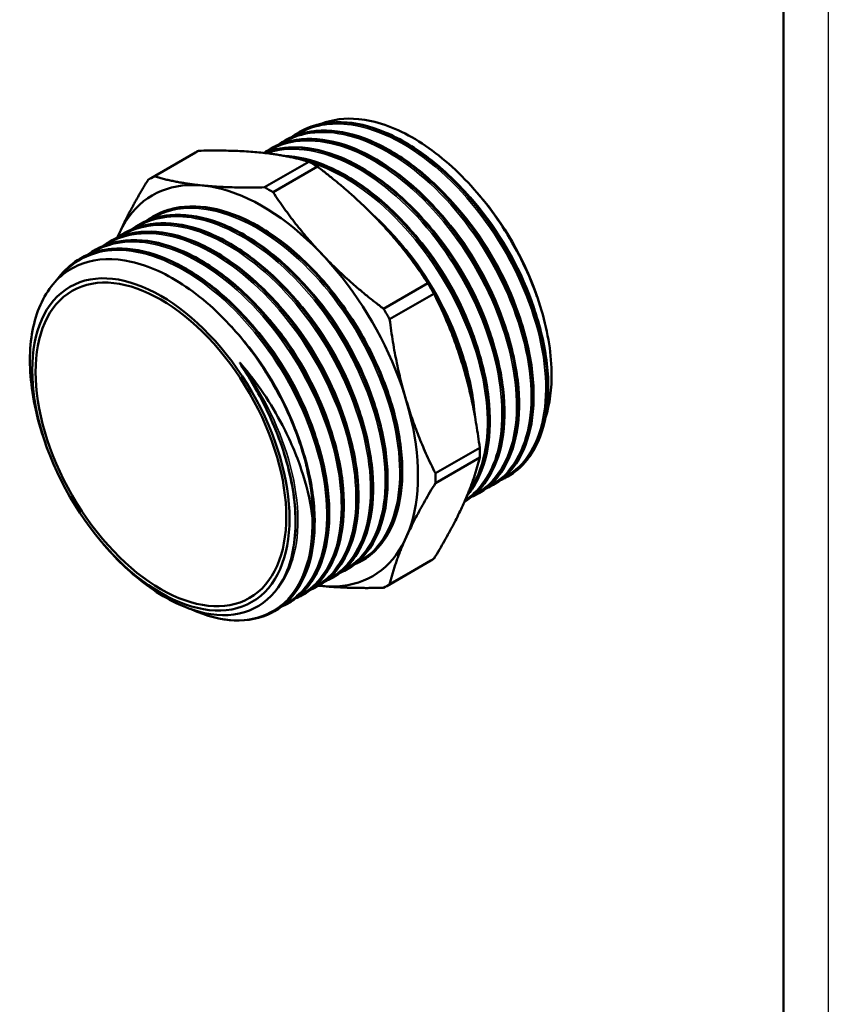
# Model space of a CAD drawing. Header units: millimetres. Extents: x 0 to 698, y -69 to 297.
# Tile 8 of 18: x 120 to 210, y 62 to 172. Entities that reach past the tile are written whole.
import ezdxf

# ---------------------------------------------------------------- set-up
doc = ezdxf.new("R2010")
doc.units = ezdxf.units.MM
for name, color, linetype, lineweight in [('Видимые тонкие (ГОСТ)', 7, 'Continuous', 35), ('Видимый контур (ГОСТ)', 7, 'Continuous', 50), ('Кромка (ГОСТ)', 7, 'Continuous', 50)]:
    doc.layers.add(name, color=color, linetype=linetype, lineweight=lineweight)

# ---------------------------------------------------------------- blocks, each defined once
blk = doc.blocks.new('Рамки ГОСТ_ граница 297x210')
at = {"layer": 'Кромка (ГОСТ)', "lineweight": 25}
blk.add_line((210, 297), (210, 0), dxfattribs=at)
at = {"layer": 'Кромка (ГОСТ)'}
blk.add_line((205, 5), (205, 292), dxfattribs=at)

msp = doc.modelspace()

# ---------------------------------------------------------------- linework, layer by layer
at = {"layer": 'Видимые тонкие (ГОСТ)'}
for points, knots in [([(150.707, 159.234), (152.427, 160.32), (154.554, 160.724), (156.882, 160.383), (160.064, 159.917), (163.608, 158.06), (166.855, 155.169), (170.02, 152.35), (172.887, 148.564), (174.952, 144.497), (177.012, 140.438), (178.263, 136.119), (178.49, 132.318), (178.716, 128.524), (177.921, 125.264), (176.257, 123.127), (175.567, 122.242), (174.73, 121.551), (173.777, 121.068)], [102.8620156, 102.8620156, 102.8620156, 102.8620156, 103.3249599, 103.3249599, 103.3249599, 103.9575837, 103.9575837, 103.9575837, 104.5742225, 104.5742225, 104.5742225, 105.1896291, 105.1896291, 105.1896291, 105.8039941, 105.8039941, 105.8039941, 106.058496, 106.058496, 106.058496, 106.058496]), ([(149.078, 158.299), (151.255, 159.678), (154.097, 159.933), (157.153, 159.019), (160.353, 158.061), (163.772, 155.826), (166.811, 152.718), (169.848, 149.61), (172.492, 145.644), (174.279, 141.532), (176.099, 137.346), (177.022, 133.029), (176.889, 129.382), (176.758, 125.778), (175.596, 122.846), (173.624, 121.119), (173.173, 120.724), (172.681, 120.393), (172.153, 120.126)], [96.5788303, 96.5788303, 96.5788303, 96.5788303, 97.1651303, 97.1651303, 97.1651303, 97.7789299, 97.7789299, 97.7789299, 98.3925281, 98.3925281, 98.3925281, 99.017117, 99.017117, 99.017117, 99.6343234, 99.6343234, 99.6343234, 99.7753107, 99.7753107, 99.7753107, 99.7753107]), ([(147.453, 157.358), (147.827, 157.597), (148.221, 157.804), (148.633, 157.976), (151.147, 159.025), (154.326, 158.782), (157.609, 157.295), (160.889, 155.809), (164.258, 153.087), (167.118, 149.626), (169.976, 146.166), (172.314, 141.982), (173.72, 137.833), (175.126, 133.685), (175.595, 129.591), (175.053, 126.29), (174.511, 122.991), (172.961, 120.5), (170.691, 119.269), (170.637, 119.24), (170.583, 119.211), (170.528, 119.183)], [90.295645, 90.295645, 90.295645, 90.295645, 90.3967027, 90.3967027, 90.3967027, 91.0134911, 91.0134911, 91.0134911, 91.6299482, 91.6299482, 91.6299482, 92.2460861, 92.2460861, 92.2460861, 92.8619169, 92.8619169, 92.8619169, 93.4774526, 93.4774526, 93.4774526, 93.4921254, 93.4921254, 93.4921254, 93.4921254]), ([(147.49, 157.219), (147.769, 157.316), (148.056, 157.398), (148.349, 157.464), (151.059, 158.079), (154.344, 157.386), (157.625, 155.515), (160.907, 153.645), (164.17, 150.606), (166.844, 146.946), (169.516, 143.287), (171.587, 139.024), (172.695, 134.922), (173.803, 130.822), (173.944, 126.903), (173.102, 123.869), (172.453, 121.527), (171.221, 119.722), (169.559, 118.629)], [84.1523983, 84.1523983, 84.1523983, 84.1523983, 84.2188133, 84.2188133, 84.2188133, 84.8329155, 84.8329155, 84.8329155, 85.4469074, 85.4469074, 85.4469074, 86.0607919, 86.0607919, 86.0607919, 86.6745719, 86.6745719, 86.6745719, 87.1483499, 87.1483499, 87.1483499, 87.1483499]), ([(152.304, 156.186), (154.229, 155.604), (156.231, 154.579), (158.183, 153.162), (161.436, 150.799), (164.532, 147.357), (166.926, 143.458), (169.319, 139.56), (170.999, 135.223), (171.675, 131.229), (172.351, 127.236), (172.021, 123.605), (170.752, 120.992), (170.535, 120.544), (170.29, 120.126), (170.019, 119.74)], [78.3174125, 78.3174125, 78.3174125, 78.3174125, 78.6864509, 78.6864509, 78.6864509, 79.3016768, 79.3016768, 79.3016768, 79.9167661, 79.9167661, 79.9167661, 80.5317218, 80.5317218, 80.5317218, 80.6371325, 80.6371325, 80.6371325, 80.6371325]), ([(168.695, 153.819), (169.329, 153.198), (169.947, 152.538), (170.544, 151.843), (173.298, 148.634), (175.576, 144.701), (176.969, 140.772), (177.273, 139.914), (177.535, 139.056), (177.753, 138.208)], [110.31472845, 110.31472845, 110.31472845, 110.31472845, 110.45008348, 110.45008348, 110.45008348, 111.07483615, 111.07483615, 111.07483615, 111.21135951, 111.21135951, 111.21135951, 111.21135951]), ([(167.068, 152.879), (167.797, 152.166), (168.505, 151.4), (169.183, 150.59), (171.92, 147.321), (174.16, 143.34), (175.494, 139.395), (175.735, 138.683), (175.946, 137.973), (176.128, 137.269)], [104.03154314, 104.03154314, 104.03154314, 104.03154314, 104.18709568, 104.18709568, 104.18709568, 104.81490104, 104.81490104, 104.81490104, 104.9281742, 104.9281742, 104.9281742, 104.9281742]), ([(165.441, 151.94), (166.303, 151.096), (167.136, 150.18), (167.925, 149.204), (170.611, 145.881), (172.778, 141.881), (174.034, 137.951), (174.208, 137.408), (174.364, 136.867), (174.502, 136.33)], [97.74835783, 97.74835783, 97.74835783, 97.74835783, 97.93230579, 97.93230579, 97.93230579, 98.55850243, 98.55850243, 98.55850243, 98.64498889, 98.64498889, 98.64498889, 98.64498889]), ([(132.816, 148.906), (134.654, 150.066), (136.959, 150.444), (139.474, 149.974), (142.649, 149.381), (146.146, 147.439), (149.328, 144.511), (152.474, 141.618), (155.298, 137.778), (157.302, 133.687), (159.304, 129.602), (160.478, 125.286), (160.623, 121.522), (160.768, 117.761), (159.885, 114.57), (158.143, 112.524), (157.5, 111.768), (156.74, 111.171), (155.888, 110.739)], [33.7469772, 33.7469772, 33.7469772, 33.7469772, 34.241644, 34.241644, 34.241644, 34.8662329, 34.8662329, 34.8662329, 35.4834393, 35.4834393, 35.4834393, 36.0999656, 36.0999656, 36.0999656, 36.7158604, 36.7158604, 36.7158604, 36.9434576, 36.9434576, 36.9434576, 36.9434576]), ([(134.445, 149.842), (135.905, 150.766), (137.656, 151.202), (139.58, 151.098), (142.591, 150.935), (146.011, 149.45), (149.237, 146.914), (152.457, 144.382), (155.469, 140.815), (157.744, 136.855), (160.013, 132.904), (161.539, 128.58), (162.059, 124.659), (162.581, 120.72), (162.086, 117.206), (160.673, 114.751), (159.881, 113.376), (158.803, 112.336), (157.513, 111.678)], [40.0301625, 40.0301625, 40.0301625, 40.0301625, 40.4233384, 40.4233384, 40.4233384, 41.038745, 41.038745, 41.038745, 41.65311, 41.65311, 41.65311, 42.2660864, 42.2660864, 42.2660864, 42.8817299, 42.8817299, 42.8817299, 43.2266429, 43.2266429, 43.2266429, 43.2266429]), ([(163.815, 151.001), (164.669, 150.164), (165.495, 149.257), (166.278, 148.29), (168.959, 144.981), (171.125, 140.997), (172.387, 137.078), (172.569, 136.513), (172.732, 135.95), (172.876, 135.391)], [91.46517252, 91.46517252, 91.46517252, 91.46517252, 91.64749257, 91.64749257, 91.64749257, 92.27180498, 92.27180498, 92.27180498, 92.36180359, 92.36180359, 92.36180359, 92.36180359]), ([(131.188, 147.97), (131.245, 148.006), (131.302, 148.041), (131.36, 148.076), (133.681, 149.468), (136.731, 149.602), (139.972, 148.459), (143.212, 147.316), (146.627, 144.903), (149.614, 141.658), (152.6, 138.415), (155.145, 134.356), (156.802, 130.215), (158.459, 126.075), (159.221, 121.873), (158.962, 118.366), (158.703, 114.86), (157.424, 112.066), (155.366, 110.488), (155.019, 110.223), (154.651, 109.992), (154.263, 109.796)], [27.4637919, 27.4637919, 27.4637919, 27.4637919, 27.4790641, 27.4790641, 27.4790641, 28.095202, 28.095202, 28.095202, 28.7110328, 28.7110328, 28.7110328, 29.3265685, 29.3265685, 29.3265685, 29.9418208, 29.9418208, 29.9418208, 30.5568017, 30.5568017, 30.5568017, 30.6602723, 30.6602723, 30.6602723, 30.6602723]), ([(162.188, 150.061), (163.201, 149.07), (164.173, 147.979), (165.082, 146.809), (167.713, 143.424), (169.799, 139.398), (170.964, 135.482), (171.066, 135.137), (171.162, 134.794), (171.25, 134.451)], [85.18198722, 85.18198722, 85.18198722, 85.18198722, 85.39804525, 85.39804525, 85.39804525, 86.02355331, 86.02355331, 86.02355331, 86.07861828, 86.07861828, 86.07861828, 86.07861828]), ([(129.564, 147.029), (129.991, 147.302), (130.444, 147.533), (130.92, 147.718), (133.452, 148.705), (136.632, 148.407), (139.902, 146.882), (143.172, 145.358), (146.516, 142.615), (149.35, 139.149), (152.183, 135.682), (154.491, 131.509), (155.874, 127.377), (157.255, 123.245), (157.705, 119.175), (157.152, 115.896), (156.587, 112.551), (154.979, 110.049), (152.638, 108.855)], [21.1806066, 21.1806066, 21.1806066, 21.1806066, 21.2960233, 21.2960233, 21.2960233, 21.9099078, 21.9099078, 21.9099078, 22.5236878, 22.5236878, 22.5236878, 23.1373663, 23.1373663, 23.1373663, 23.750946, 23.750946, 23.750946, 24.377087, 24.377087, 24.377087, 24.377087]), ([(160.562, 149.122), (161.668, 148.038), (162.727, 146.835), (163.707, 145.542), (166.31, 142.109), (168.349, 138.055), (169.455, 134.138), (169.514, 133.929), (169.57, 133.72), (169.624, 133.512)], [78.89880191, 78.89880191, 78.89880191, 78.89880191, 79.13494314, 79.13494314, 79.13494314, 79.76195667, 79.76195667, 79.76195667, 79.79543297, 79.79543297, 79.79543297, 79.79543297]), ([(127.94, 146.086), (128.879, 146.684), (129.938, 147.081), (131.091, 147.254), (133.889, 147.675), (137.223, 146.777), (140.505, 144.727), (143.786, 142.678), (147, 139.487), (149.582, 135.731), (152.163, 131.975), (154.1, 127.672), (155.056, 123.597), (156.012, 119.523), (155.983, 115.696), (154.984, 112.805), (154.198, 110.531), (152.815, 108.845), (151.01, 107.919)], [14.8974213, 14.8974213, 14.8974213, 14.8974213, 15.1507927, 15.1507927, 15.1507927, 15.765882, 15.765882, 15.765882, 16.3808377, 16.3808377, 16.3808377, 16.9956626, 16.9956626, 16.9956626, 17.6103598, 17.6103598, 17.6103598, 18.0939017, 18.0939017, 18.0939017, 18.0939017]), ([(124.322, 143.36), (125.988, 145.428), (128.411, 146.505), (131.221, 146.413), (134.217, 146.315), (137.639, 144.888), (140.879, 142.395), (144.119, 139.902), (147.164, 136.355), (149.475, 132.397), (151.785, 128.44), (153.352, 124.091), (153.904, 120.137), (154.455, 116.183), (153.989, 112.644), (152.599, 110.158), (151.802, 108.733), (150.703, 107.659), (149.382, 106.984)], [8.4137203, 8.4137203, 8.4137203, 8.4137203, 8.9918952, 8.9918952, 8.9918952, 9.6084847, 9.6084847, 9.6084847, 10.2249106, 10.2249106, 10.2249106, 10.8411761, 10.8411761, 10.8411761, 11.4572841, 11.4572841, 11.4572841, 11.8106283, 11.8106283, 11.8106283, 11.8106283]), ([(150.804, 143.488), (151.81, 142.503), (152.777, 141.419), (153.681, 140.257), (156.327, 136.859), (158.423, 132.812), (159.589, 128.878), (159.688, 128.544), (159.78, 128.211), (159.866, 127.879)], [41.19969007, 41.19969007, 41.19969007, 41.19969007, 41.4144585, 41.4144585, 41.4144585, 42.04290666, 42.04290666, 42.04290666, 42.09632113, 42.09632113, 42.09632113, 42.09632113]), ([(147.551, 141.61), (148.788, 140.397), (149.966, 139.036), (151.042, 137.567), (153.596, 134.08), (155.563, 130.003), (156.587, 126.1), (156.596, 126.067), (156.605, 126.034), (156.613, 126)], [28.63331945, 28.63331945, 28.63331945, 28.63331945, 28.89744815, 28.89744815, 28.89744815, 29.52460155, 29.52460155, 29.52460155, 29.52995051, 29.52995051, 29.52995051, 29.52995051]), ([(149.177, 142.549), (150.297, 141.452), (151.368, 140.233), (152.359, 138.921), (154.946, 135.497), (156.972, 131.46), (158.072, 127.56), (158.131, 127.352), (158.186, 127.146), (158.24, 126.939)], [34.91650476, 34.91650476, 34.91650476, 34.91650476, 35.1555683, 35.1555683, 35.1555683, 35.77996856, 35.77996856, 35.77996856, 35.81313582, 35.81313582, 35.81313582, 35.81313582]), ([(145.925, 140.671), (147.186, 139.434), (148.386, 138.042), (149.48, 136.54), (152.014, 133.057), (153.962, 128.996), (154.975, 125.11), (154.979, 125.094), (154.983, 125.078), (154.987, 125.061)], [22.35013414, 22.35013414, 22.35013414, 22.35013414, 22.61952886, 22.61952886, 22.61952886, 23.24416783, 23.24416783, 23.24416783, 23.24676521, 23.24676521, 23.24676521, 23.24676521]), ([(144.298, 139.732), (145.7, 138.356), (147.026, 136.791), (148.214, 135.096), (150.585, 131.715), (152.398, 127.836), (153.361, 124.122)], [16.06694884, 16.06694884, 16.06694884, 16.06694884, 16.36631025, 16.36631025, 16.36631025, 16.9635799, 16.9635799, 16.9635799, 16.9635799]), ([(142.31, 139.142), (143.918, 137.615), (145.435, 135.836), (146.77, 133.895), (149.05, 130.58), (150.792, 126.809), (151.731, 123.194)], [9.75814831, 9.75814831, 9.75814831, 9.75814831, 10.09850314, 10.09850314, 10.09850314, 10.67980054, 10.67980054, 10.67980054, 10.67980054]), ([(144.598, 133.727), (147.131, 130.247), (149.079, 126.189), (150.092, 122.305), (151.156, 118.228), (151.181, 114.366), (150.174, 111.506), (149.773, 110.368), (149.21, 109.391), (148.511, 108.6)], [3.7697296, 3.7697296, 3.7697296, 3.7697296, 4.3939496, 4.3939496, 4.3939496, 5.0493212, 5.0493212, 5.0493212, 5.3101538, 5.3101538, 5.3101538, 5.3101538]), ([(147.503, 128.509), (149.414, 124.671), (150.54, 120.603), (150.683, 117.06), (150.749, 115.429), (150.606, 113.914), (150.271, 112.568)], [4.05820725, 4.05820725, 4.05820725, 4.05820725, 4.68332449, 4.68332449, 4.68332449, 4.97111335, 4.97111335, 4.97111335, 4.97111335]), ([(152.48, 117.075), (152.67, 113.277), (151.824, 110.035), (150.106, 107.942), (148.389, 105.85), (145.81, 104.915), (142.844, 105.309), (141.687, 105.463), (140.473, 105.819), (139.239, 106.359)], [4.6705592, 4.6705592, 4.6705592, 4.6705592, 5.2887547, 5.2887547, 5.2887547, 5.906389, 5.906389, 5.906389, 6.1472944, 6.1472944, 6.1472944, 6.1472944])]:
    msp.add_open_spline(points, degree=3, knots=knots, dxfattribs=at)
msp.add_open_spline([(168.206, 136.732), (168.726, 135.421), (169.16, 134.104), (169.501, 132.804)], degree=3, dxfattribs=at)
at = {"layer": 'Видимый контур (ГОСТ)'}
for p, q in [((151.065, 159.589), (151.06, 159.586)), ((149.439, 158.65), (149.433, 158.647)), ((139.484, 157.319), (134.551, 154.471)), ((139.823, 157.505), (134.89, 154.657)), ((147.813, 157.711), (147.807, 157.708)), ((152.136, 156.285), (147.203, 153.437)), ((153.083, 155.739), (148.149, 152.891)), ((171.14, 152.525), (170.843, 152.872)), ((133.176, 149.26), (133.17, 149.257)), ((134.802, 150.199), (134.796, 150.196)), ((131.549, 148.321), (131.544, 148.318)), ((129.923, 147.382), (129.917, 147.379)), ((128.297, 146.443), (128.291, 146.44)), ((126.67, 145.504), (126.665, 145.501)), ((165.396, 142.741), (160.462, 139.892)), ((166.065, 141.582), (161.131, 138.734)), ((177.41, 141.664), (177.543, 141.288)), ((122.875, 124.66), (122.739, 125.047)), ((171.165, 124.419), (166.231, 121.571)), ((171.165, 123.327), (166.231, 120.478)), ((174.304, 121.217), (174.298, 121.214)), ((172.677, 120.278), (172.672, 120.275)), ((171.051, 119.339), (171.045, 119.336)), ((129.145, 113.799), (129.375, 113.531)), ((166.065, 112.054), (161.131, 109.205)), ((156.414, 110.888), (156.408, 110.885)), ((158.04, 111.827), (158.034, 111.824)), ((165.734, 111.853), (160.801, 109.005)), ((154.787, 109.949), (154.782, 109.946)), ((153.161, 109.011), (153.155, 109.007)), ((151.535, 108.072), (151.529, 108.068)), ((149.908, 107.133), (149.903, 107.129)), ((148.282, 106.194), (148.276, 106.19))]:
    msp.add_line(p, q, dxfattribs=at)
for centre, major_axis, start_param, end_param in [((152.609, 134.586), (-13.125, 22.733), 6.2576942, 6.2831853), ((152.609, 134.586), (-13.125, 22.733), 5.4722961, 5.5232782), ((146.961, 131.325), (12.249, -21.216), 5.8687655, 9.8444323), ((147.676, 131.738), (-13.125, 22.733), 6.2576942, 6.3086764), ((147.676, 131.738), (13.125, -22.733), 2.3307034, 2.3816856), ((164.638, 141.531), (10.134, -17.553), 1.2562495, 1.8853432), ((152.609, 134.586), (-13.125, 22.733), 4.6868979, 4.73788), ((147.676, 131.738), (13.125, -22.733), 1.5453053, 1.5962874), ((152.609, 134.586), (-13.125, 22.733), 3.9014998, 3.9524819), ((136.781, 125.448), (11.213, -19.421), 1.092677, 1.1145851), ((147.676, 131.738), (13.125, -22.733), 0.7599071, 0.8108892), ((152.609, 134.586), (13.125, -22.733), 0, 0.0254911), ((147.676, 131.738), (13.125, -22.733), 6.2576942, 6.3086764)]:
    msp.add_ellipse(centre, major_axis=major_axis, ratio=0.5773503, start_param=start_param, end_param=end_param, dxfattribs=at)
for major_axis in [(10.134, -17.553), (-9.875, 17.104)]:
    msp.add_ellipse((135.647, 124.793), major_axis=major_axis, ratio=0.5773503, dxfattribs=at)
for points, knots in [([(150.738, 159.386), (152.66, 160.616), (155.098, 160.984), (157.753, 160.427), (160.917, 159.762), (164.375, 157.785), (167.519, 154.857), (170.656, 151.934), (173.464, 148.076), (175.452, 143.979), (177.436, 139.888), (178.594, 135.577), (178.728, 131.818), (178.862, 128.039), (177.961, 124.836), (176.195, 122.793), (175.563, 122.061), (174.821, 121.479), (173.992, 121.055)], [102.858604, 102.858604, 102.858604, 102.858604, 103.3752333, 103.3752333, 103.3752333, 103.9907381, 103.9907381, 103.9907381, 104.6050624, 104.6050624, 104.6050624, 105.2183952, 105.2183952, 105.2183952, 105.8351979, 105.8351979, 105.8351979, 106.056019, 106.056019, 106.056019, 106.056019]), ([(174.3, 121.224), (175.228, 121.758), (176.038, 122.499), (176.697, 123.431), (178.294, 125.69), (178.995, 129.065), (178.665, 132.943), (178.335, 136.82), (176.975, 141.181), (174.82, 145.237), (172.666, 149.291), (169.727, 153.022), (166.521, 155.754), (163.317, 158.485), (159.861, 160.204), (156.764, 160.598), (154.637, 160.868), (152.687, 160.513), (151.068, 159.583)], [-112.3119374, -112.3119374, -112.3119374, -112.3119374, -112.0577908, -112.0577908, -112.0577908, -111.4413877, -111.4413877, -111.4413877, -110.8251587, -110.8251587, -110.8251587, -110.2091007, -110.2091007, -110.2091007, -109.5932106, -109.5932106, -109.5932106, -109.1703447, -109.1703447, -109.1703447, -109.1703447]), ([(151.397, 159.77), (152.672, 160.426), (154.154, 160.743), (157.279, 160.657), (158.958, 160.264), (162.353, 158.834), (164.112, 157.77), (167.478, 155.113), (169.126, 153.486), (172.105, 149.885), (173.474, 147.867), (175.768, 143.699), (176.722, 141.497), (178.107, 137.185), (178.554, 135.022), (178.894, 131.001), (178.79, 129.094), (178.048, 125.771), (177.398, 124.313), (175.967, 122.46), (175.32, 121.862), (174.598, 121.397)], [0, 0, 0, 0, 0.7146976, 0.7146976, 1.4203678, 1.4203678, 2.1351856, 2.1351856, 2.8514239, 2.8514239, 3.5666255, 3.5666255, 4.2811683, 4.2811683, 4.9958516, 4.9958516, 5.7114555, 5.7114555, 6.4278814, 6.4278814, 6.8753631, 6.8753631, 6.8753631, 6.8753631]), ([(178.491, 127.773), (178.977, 129.271), (179.208, 131.001), (179.128, 135.181), (178.697, 137.661), (177.109, 142.744), (175.962, 145.299), (173.09, 150.145), (171.39, 152.389), (167.647, 156.264), (165.64, 157.854), (161.575, 160.159), (159.557, 160.848), (156.161, 161.179), (154.759, 161.002), (153.512, 160.51)], [-7.5305265, -7.5305265, -7.5305265, -7.5305265, -6.833931, -6.833931, -5.9947843, -5.9947843, -5.1513239, -5.1513239, -4.3035503, -4.3035503, -3.4514639, -3.4514639, -2.5950652, -2.5950652, -1.9104599, -1.9104599, -1.9104599, -1.9104599]), ([(147.487, 157.506), (148.153, 157.937), (148.881, 158.266), (149.661, 158.483), (152.335, 159.227), (155.614, 158.657), (158.92, 156.88), (162.225, 155.104), (165.541, 152.131), (168.284, 148.499), (171.026, 144.869), (173.184, 140.598), (174.38, 136.455), (175.576, 132.314), (175.806, 128.322), (175.039, 125.196), (174.343, 122.361), (172.83, 120.252), (170.742, 119.171)], [90.2922334, 90.2922334, 90.2922334, 90.2922334, 90.4718653, 90.4718653, 90.4718653, 91.0874161, 91.0874161, 91.0874161, 91.7026524, 91.7026524, 91.7026524, 92.3175862, 92.3175862, 92.3175862, 92.9322293, 92.9322293, 92.9322293, 93.4896484, 93.4896484, 93.4896484, 93.4896484]), ([(171.051, 119.339), (173.239, 120.605), (174.734, 123.062), (175.267, 126.292), (175.813, 129.595), (175.351, 133.69), (173.953, 137.842), (172.556, 141.993), (170.23, 146.183), (167.38, 149.659), (164.531, 153.134), (161.17, 155.88), (157.888, 157.403), (154.606, 158.926), (151.416, 159.218), (148.878, 158.223), (148.509, 158.079), (148.154, 157.907), (147.814, 157.709)], [-99.7455668, -99.7455668, -99.7455668, -99.7455668, -99.145886, -99.145886, -99.145886, -98.5325107, -98.5325107, -98.5325107, -97.9192472, -97.9192472, -97.9192472, -97.3060928, -97.3060928, -97.3060928, -96.6930444, -96.6930444, -96.6930444, -96.6039741, -96.6039741, -96.6039741, -96.6039741]), ([(149.111, 158.449), (149.256, 158.543), (149.405, 158.632), (149.556, 158.716), (151.924, 160.027), (155.003, 160.078), (158.253, 158.865), (161.502, 157.652), (164.909, 155.183), (167.877, 151.9), (170.865, 148.596), (173.394, 144.483), (175.019, 140.307), (176.642, 136.136), (177.355, 131.923), (177.04, 128.429), (176.726, 124.94), (175.387, 122.185), (173.273, 120.664), (172.985, 120.457), (172.683, 120.272), (172.368, 120.111)], [96.5754187, 96.5754187, 96.5754187, 96.5754187, 96.6146439, 96.6146439, 96.6146439, 97.227581, 97.227581, 97.227581, 97.8403209, 97.8403209, 97.8403209, 98.457234, 98.457234, 98.457234, 99.0734343, 99.0734343, 99.0734343, 99.6889705, 99.6889705, 99.6889705, 99.7728337, 99.7728337, 99.7728337, 99.7728337]), ([(172.676, 120.281), (173.142, 120.549), (173.578, 120.869), (173.979, 121.24), (175.913, 123.031), (177.028, 126.015), (177.115, 129.653), (177.202, 133.289), (176.26, 137.562), (174.45, 141.701), (172.64, 145.839), (169.969, 149.825), (166.905, 152.94), (163.842, 156.055), (160.401, 158.284), (157.185, 159.226), (154.277, 160.077), (151.567, 159.871), (149.439, 158.649)], [-106.0287521, -106.0287521, -106.0287521, -106.0287521, -105.9012297, -105.9012297, -105.9012297, -105.2864315, -105.2864315, -105.2864315, -104.6717773, -104.6717773, -104.6717773, -104.0572642, -104.0572642, -104.0572642, -103.4428893, -103.4428893, -103.4428893, -102.8871594, -102.8871594, -102.8871594, -102.8871594]), ([(149.771, 158.831), (151.046, 159.487), (152.528, 159.804), (155.652, 159.718), (157.332, 159.325), (160.727, 157.895), (162.486, 156.831), (165.851, 154.174), (167.5, 152.547), (170.479, 148.946), (171.848, 146.928), (174.142, 142.76), (175.096, 140.558), (176.481, 136.246), (176.928, 134.083), (177.268, 130.062), (177.164, 128.155), (176.421, 124.832), (175.772, 123.374), (174.341, 121.521), (173.694, 120.923), (172.972, 120.458)], [0, 0, 0, 0, 0.7146976, 0.7146976, 1.4203678, 1.4203678, 2.1351856, 2.1351856, 2.8514239, 2.8514239, 3.5666255, 3.5666255, 4.2811683, 4.2811683, 4.9958516, 4.9958516, 5.7114555, 5.7114555, 6.4278814, 6.4278814, 6.8753631, 6.8753631, 6.8753631, 6.8753631]), ([(169.473, 118.434), (171.178, 119.444), (172.469, 121.168), (173.188, 123.439), (174.13, 126.415), (174.085, 130.317), (173.051, 134.439), (172.018, 138.559), (170.002, 142.878), (167.356, 146.617), (164.711, 150.354), (161.449, 153.493), (158.144, 155.466), (154.841, 157.438), (151.51, 158.235), (148.74, 157.711), (148.198, 157.608), (147.678, 157.455), (147.183, 157.254)], [-93.4577227, -93.4577227, -93.4577227, -93.4577227, -92.9874455, -92.9874455, -92.9874455, -92.3712295, -92.3712295, -92.3712295, -91.7553522, -91.7553522, -91.7553522, -91.1398014, -91.1398014, -91.1398014, -90.5245651, -90.5245651, -90.5245651, -90.404207, -90.404207, -90.404207, -90.404207]), ([(147.186, 157.251), (147.953, 157.562), (148.779, 157.758), (149.653, 157.833), (152.526, 158.078), (155.897, 157.003), (159.175, 154.805), (162.453, 152.607), (165.623, 149.297), (168.131, 145.468), (170.638, 141.639), (172.472, 137.31), (173.316, 133.257), (174.16, 129.203), (174.01, 125.444), (172.904, 122.651), (172.156, 120.765), (170.973, 119.326), (169.472, 118.435)], [84.121636, 84.121636, 84.121636, 84.121636, 84.3079703, 84.3079703, 84.3079703, 84.9211247, 84.9211247, 84.9211247, 85.5341731, 85.5341731, 85.5341731, 86.1471183, 86.1471183, 86.1471183, 86.7599632, 86.7599632, 86.7599632, 87.1740134, 87.1740134, 87.1740134, 87.1740134]), ([(148.145, 157.892), (149.419, 158.548), (150.901, 158.865), (154.026, 158.779), (155.705, 158.386), (159.101, 156.956), (160.859, 155.892), (164.225, 153.236), (165.873, 151.608), (168.853, 148.007), (170.221, 145.989), (172.515, 141.821), (173.47, 139.619), (174.854, 135.307), (175.302, 133.144), (175.641, 129.123), (175.538, 127.216), (174.795, 123.893), (174.146, 122.435), (172.714, 120.582), (172.068, 119.984), (171.345, 119.519)], [0, 0, 0, 0, 0.7146976, 0.7146976, 1.4203678, 1.4203678, 2.1351856, 2.1351856, 2.8514239, 2.8514239, 3.5666255, 3.5666255, 4.2811683, 4.2811683, 4.9958516, 4.9958516, 5.7114555, 5.7114555, 6.4278814, 6.4278814, 6.8753631, 6.8753631, 6.8753631, 6.8753631]), ([(147.181, 157.256), (148.296, 157.706), (149.54, 157.919), (152.4, 157.84), (154.079, 157.447), (157.474, 156.017), (159.233, 154.953), (162.599, 152.297), (164.247, 150.669), (167.226, 147.068), (168.595, 145.05), (170.889, 140.882), (171.843, 138.68), (173.228, 134.368), (173.675, 132.205), (174.015, 128.184), (173.911, 126.277), (173.169, 122.954), (172.519, 121.496), (171.088, 119.643), (170.441, 119.045), (169.719, 118.58)], [0.1206611, 0.1206611, 0.1206611, 0.1206611, 0.7146976, 0.7146976, 1.4203678, 1.4203678, 2.1351856, 2.1351856, 2.8514239, 2.8514239, 3.5666255, 3.5666255, 4.2811683, 4.2811683, 4.9958516, 4.9958516, 5.7114555, 5.7114555, 6.4278814, 6.4278814, 6.8753631, 6.8753631, 6.8753631, 6.8753631]), ([(149.363, 156.939), (150.876, 156.877), (152.504, 156.487), (155.848, 155.078), (157.607, 154.014), (160.972, 151.358), (162.621, 149.73), (165.6, 146.129), (166.969, 144.111), (169.263, 139.943), (170.217, 137.741), (171.601, 133.429), (172.049, 131.266), (172.389, 127.245), (172.285, 125.338), (171.542, 122.015), (170.893, 120.557), (169.934, 119.315), (169.853, 119.216), (169.771, 119.119)], [0.7361986, 0.7361986, 0.7361986, 0.7361986, 1.4203678, 1.4203678, 2.1351856, 2.1351856, 2.8514239, 2.8514239, 3.5666255, 3.5666255, 4.2811683, 4.2811683, 4.9958516, 4.9958516, 5.7114555, 5.7114555, 6.4278814, 6.4278814, 6.4916461, 6.4916461, 6.4916461, 6.4916461]), ([(169.777, 119.142), (170.163, 119.601), (170.509, 120.116), (170.808, 120.682), (172.152, 123.224), (172.568, 126.803), (171.972, 130.776), (171.377, 134.748), (169.774, 139.096), (167.439, 143.04), (165.105, 146.983), (162.05, 150.504), (158.808, 152.973), (155.689, 155.347), (152.41, 156.736), (149.504, 156.913)], [-86.9758576, -86.9758576, -86.9758576, -86.9758576, -86.8390861, -86.8390861, -86.8390861, -86.2257197, -86.2257197, -86.2257197, -85.6125736, -85.6125736, -85.6125736, -84.9996365, -84.9996365, -84.9996365, -84.4099755, -84.4099755, -84.4099755, -84.4099755]), ([(149.533, 156.907), (149.735, 156.895), (149.938, 156.876), (150.142, 156.852), (153.223, 156.49), (156.668, 154.808), (159.872, 152.112), (163.075, 149.416), (166.022, 145.72), (168.196, 141.688), (170.37, 137.656), (171.762, 133.309), (172.132, 129.426), (172.503, 125.544), (171.851, 122.145), (170.302, 119.841), (170.138, 119.597), (169.964, 119.365), (169.781, 119.146)], [78.1291261, 78.1291261, 78.1291261, 78.1291261, 78.1699533, 78.1699533, 78.1699533, 78.7843282, 78.7843282, 78.7843282, 79.398568, 79.398568, 79.398568, 80.0126755, 80.0126755, 80.0126755, 80.6266536, 80.6266536, 80.6266536, 80.6916577, 80.6916577, 80.6916577, 80.6916577]), ([(134.474, 149.998), (134.659, 150.118), (134.849, 150.23), (135.044, 150.333), (137.442, 151.604), (140.545, 151.605), (143.809, 150.341), (147.067, 149.079), (150.471, 146.562), (153.424, 143.244), (156.393, 139.908), (158.892, 135.777), (160.48, 131.6), (162.062, 127.441), (162.734, 123.256), (162.386, 119.798), (162.036, 116.326), (160.66, 113.604), (158.514, 112.127), (158.263, 111.954), (158.002, 111.799), (157.731, 111.66)], [40.0267509, 40.0267509, 40.0267509, 40.0267509, 40.0767057, 40.0767057, 40.0767057, 40.69103, 40.69103, 40.69103, 41.3043628, 41.3043628, 41.3043628, 41.9211655, 41.9211655, 41.9211655, 42.5354321, 42.5354321, 42.5354321, 43.1520764, 43.1520764, 43.1520764, 43.2241659, 43.2241659, 43.2241659, 43.2241659]), ([(158.039, 111.83), (158.416, 112.046), (158.772, 112.296), (159.107, 112.58), (161.109, 114.284), (162.303, 117.202), (162.464, 120.804), (162.625, 124.405), (161.752, 128.672), (159.992, 132.833), (158.234, 136.992), (155.597, 141.025), (152.548, 144.202), (149.499, 147.377), (146.051, 149.681), (142.814, 150.694), (139.806, 151.636), (136.994, 151.459), (134.802, 150.199)], [-49.4800843, -49.4800843, -49.4800843, -49.4800843, -49.3770989, -49.3770989, -49.3770989, -48.7603386, -48.7603386, -48.7603386, -48.1437584, -48.1437584, -48.1437584, -47.5273553, -47.5273553, -47.5273553, -46.9111262, -46.9111262, -46.9111262, -46.3384916, -46.3384916, -46.3384916, -46.3384916]), ([(132.85, 149.055), (133.528, 149.494), (134.269, 149.827), (135.065, 150.044), (137.75, 150.777), (141.041, 150.188), (144.355, 148.391), (147.665, 146.595), (150.982, 143.601), (153.72, 139.952), (156.454, 136.308), (158.599, 132.027), (159.778, 127.883), (160.956, 123.743), (161.165, 119.759), (160.378, 116.649), (159.672, 113.863), (158.169, 111.79), (156.105, 110.721)], [33.7435656, 33.7435656, 33.7435656, 33.7435656, 33.9262884, 33.9262884, 33.9262884, 34.5432016, 34.5432016, 34.5432016, 35.1594019, 35.1594019, 35.1594019, 35.774938, 35.774938, 35.774938, 36.3898581, 36.3898581, 36.3898581, 36.9409806, 36.9409806, 36.9409806, 36.9409806]), ([(156.414, 110.889), (158.584, 112.144), (160.073, 114.571), (160.617, 117.762), (161.18, 121.061), (160.73, 125.161), (159.339, 129.323), (157.948, 133.484), (155.622, 137.688), (152.768, 141.177), (149.915, 144.665), (146.547, 147.422), (143.256, 148.95), (139.966, 150.478), (136.769, 150.769), (134.226, 149.767), (133.862, 149.623), (133.512, 149.454), (133.177, 149.259)], [-43.196899, -43.196899, -43.196899, -43.196899, -42.6021425, -42.6021425, -42.6021425, -41.9871973, -41.9871973, -41.9871973, -41.372399, -41.372399, -41.372399, -40.7577449, -40.7577449, -40.7577449, -40.1432318, -40.1432318, -40.1432318, -40.0553063, -40.0553063, -40.0553063, -40.0553063]), ([(133.508, 149.441), (134.782, 150.097), (136.264, 150.414), (139.389, 150.328), (141.068, 149.935), (144.463, 148.505), (146.222, 147.441), (149.588, 144.785), (151.236, 143.158), (154.216, 139.557), (155.584, 137.538), (157.878, 133.37), (158.832, 131.168), (160.217, 126.856), (160.664, 124.693), (161.004, 120.673), (160.9, 118.766), (160.158, 115.442), (159.509, 113.984), (158.077, 112.132), (157.43, 111.533), (156.708, 111.068)], [0, 0, 0, 0, 0.7146976, 0.7146976, 1.4203678, 1.4203678, 2.1351856, 2.1351856, 2.8514239, 2.8514239, 3.5666255, 3.5666255, 4.2811683, 4.2811683, 4.9958516, 4.9958516, 5.7114555, 5.7114555, 6.4278814, 6.4278814, 6.8753631, 6.8753631, 6.8753631, 6.8753631]), ([(135.134, 150.38), (136.409, 151.036), (137.891, 151.353), (141.015, 151.267), (142.695, 150.874), (146.09, 149.444), (147.849, 148.38), (151.214, 145.724), (152.863, 144.097), (155.842, 140.496), (157.211, 138.477), (159.504, 134.309), (160.459, 132.107), (161.843, 127.795), (162.291, 125.632), (162.631, 121.612), (162.527, 119.705), (161.784, 116.381), (161.135, 114.923), (159.704, 113.071), (159.057, 112.472), (158.335, 112.007)], [0, 0, 0, 0, 0.7146976, 0.7146976, 1.4203678, 1.4203678, 2.1351856, 2.1351856, 2.8514239, 2.8514239, 3.5666255, 3.5666255, 4.2811683, 4.2811683, 4.9958516, 4.9958516, 5.7114555, 5.7114555, 6.4278814, 6.4278814, 6.8753631, 6.8753631, 6.8753631, 6.8753631]), ([(159.083, 150.548), (160.268, 149.482), (161.417, 148.281), (163.974, 145.19), (165.342, 143.172), (167.636, 139.004), (168.591, 136.802), (169.975, 132.49), (170.423, 130.327), (170.601, 128.212), (170.609, 128.107), (170.617, 128.002)], [2.3382843, 2.3382843, 2.3382843, 2.3382843, 2.8514239, 2.8514239, 3.5666255, 3.5666255, 4.2811683, 4.2811683, 4.9958516, 4.9958516, 5.0334696, 5.0334696, 5.0334696, 5.0334696]), ([(131.225, 148.114), (132.445, 148.898), (133.868, 149.343), (135.431, 149.408), (138.358, 149.532), (141.76, 148.326), (145.036, 146.012), (148.311, 143.699), (151.445, 140.29), (153.889, 136.4), (156.332, 132.512), (158.073, 128.162), (158.811, 124.132), (159.549, 120.103), (159.281, 116.414), (158.066, 113.727), (157.252, 111.928), (156.016, 110.584), (154.476, 109.786)], [27.4603803, 27.4603803, 27.4603803, 27.4603803, 27.78862, 27.78862, 27.78862, 28.4035538, 28.4035538, 28.4035538, 29.0181969, 29.0181969, 29.0181969, 29.6325612, 29.6325612, 29.6325612, 30.2466586, 30.2466586, 30.2466586, 30.6577953, 30.6577953, 30.6577953, 30.6577953]), ([(154.785, 109.953), (156.442, 110.917), (157.714, 112.547), (158.455, 114.699), (159.455, 117.603), (159.483, 121.444), (158.525, 125.532), (157.566, 129.619), (155.626, 133.935), (153.04, 137.705), (150.455, 141.474), (147.236, 144.679), (143.947, 146.745), (140.658, 148.811), (137.315, 149.727), (134.503, 149.326), (133.434, 149.174), (132.443, 148.831), (131.553, 148.315)], [-36.9137137, -36.9137137, -36.9137137, -36.9137137, -36.4589514, -36.4589514, -36.4589514, -35.8453437, -35.8453437, -35.8453437, -35.2318536, -35.2318536, -35.2318536, -34.6184783, -34.6184783, -34.6184783, -34.0052148, -34.0052148, -34.0052148, -33.772121, -33.772121, -33.772121, -33.772121]), ([(131.881, 148.502), (133.156, 149.158), (134.638, 149.475), (137.763, 149.389), (139.442, 148.996), (142.837, 147.566), (144.596, 146.502), (147.961, 143.846), (149.61, 142.219), (152.589, 138.618), (153.958, 136.6), (156.252, 132.431), (157.206, 130.229), (158.591, 125.917), (159.038, 123.754), (159.378, 119.734), (159.274, 117.827), (158.531, 114.503), (157.882, 113.045), (156.451, 111.193), (155.804, 110.594), (155.082, 110.129)], [0, 0, 0, 0, 0.7146976, 0.7146976, 1.4203678, 1.4203678, 2.1351856, 2.1351856, 2.8514239, 2.8514239, 3.5666255, 3.5666255, 4.2811683, 4.2811683, 4.9958516, 4.9958516, 5.7114555, 5.7114555, 6.4278814, 6.4278814, 6.8753631, 6.8753631, 6.8753631, 6.8753631]), ([(170.497, 128.631), (170.148, 132.033), (169.035, 135.781), (167.292, 139.356), (165.493, 143.045), (163.03, 146.535), (160.264, 149.321)], [-80.0052613, -80.0052613, -80.0052613, -80.0052613, -79.468862, -79.468862, -79.468862, -78.9154727, -78.9154727, -78.9154727, -78.9154727]), ([(129.597, 147.177), (131.245, 148.232), (133.268, 148.661), (135.488, 148.404), (138.56, 148.047), (141.996, 146.377), (145.195, 143.695), (148.392, 141.014), (151.338, 137.334), (153.517, 133.315), (155.696, 129.297), (157.099, 124.958), (157.485, 121.076), (157.885, 117.062), (157.195, 113.557), (155.556, 111.231), (154.825, 110.194), (153.908, 109.394), (152.849, 108.849)], [21.177195, 21.177195, 21.177195, 21.177195, 21.6201407, 21.6201407, 21.6201407, 22.2330859, 22.2330859, 22.2330859, 22.8459307, 22.8459307, 22.8459307, 23.4586781, 23.4586781, 23.4586781, 24.0922434, 24.0922434, 24.0922434, 24.37461, 24.37461, 24.37461, 24.37461]), ([(153.156, 109.019), (154.338, 109.701), (155.327, 110.717), (156.061, 112.029), (157.46, 114.53), (157.929, 118.095), (157.372, 122.075), (156.815, 126.053), (155.236, 130.427), (152.91, 134.406), (150.586, 138.382), (147.525, 141.944), (144.27, 144.446), (141.015, 146.947), (137.581, 148.378), (134.573, 148.476), (132.852, 148.532), (131.275, 148.152), (129.927, 147.375)], [-30.6305284, -30.6305284, -30.6305284, -30.6305284, -30.3069093, -30.3069093, -30.3069093, -29.6899797, -29.6899797, -29.6899797, -29.073413, -29.073413, -29.073413, -28.4571971, -28.4571971, -28.4571971, -27.8413198, -27.8413198, -27.8413198, -27.4889357, -27.4889357, -27.4889357, -27.4889357]), ([(130.255, 147.563), (131.53, 148.219), (133.012, 148.536), (136.136, 148.45), (137.816, 148.058), (141.211, 146.627), (142.97, 145.563), (146.335, 142.907), (147.983, 141.28), (150.963, 137.679), (152.331, 135.661), (154.625, 131.492), (155.58, 129.29), (156.964, 124.978), (157.412, 122.815), (157.752, 118.795), (157.648, 116.888), (156.905, 113.564), (156.256, 112.106), (154.824, 110.254), (154.178, 109.655), (153.456, 109.19)], [0, 0, 0, 0, 0.7146976, 0.7146976, 1.4203678, 1.4203678, 2.1351856, 2.1351856, 2.8514239, 2.8514239, 3.5666255, 3.5666255, 4.2811683, 4.2811683, 4.9958516, 4.9958516, 5.7114555, 5.7114555, 6.4278814, 6.4278814, 6.8753631, 6.8753631, 6.8753631, 6.8753631]), ([(160.394, 149.181), (163.427, 146.096), (166.076, 142.16), (167.884, 138.066), (169.278, 134.911), (170.168, 131.674), (170.482, 128.696)], [72.6413442, 72.6413442, 72.6413442, 72.6413442, 73.2497319, 73.2497319, 73.2497319, 73.7185162, 73.7185162, 73.7185162, 73.7185162]), ([(126.343, 145.302), (126.748, 145.564), (127.176, 145.788), (127.624, 145.971), (130.157, 147.005), (133.352, 146.743), (136.647, 145.236), (139.94, 143.73), (143.318, 140.988), (146.185, 137.507), (149.05, 134.026), (151.391, 129.824), (152.796, 125.657), (154.202, 121.492), (154.667, 117.383), (154.118, 114.072), (153.568, 110.761), (152.008, 108.263), (149.726, 107.03), (149.684, 107.008), (149.642, 106.986), (149.6, 106.964)], [8.6108244, 8.6108244, 8.6108244, 8.6108244, 8.7199745, 8.7199745, 8.7199745, 9.3356995, 9.3356995, 9.3356995, 9.9512626, 9.9512626, 9.9512626, 10.5666668, 10.5666668, 10.5666668, 11.1819149, 11.1819149, 11.1819149, 11.7970102, 11.7970102, 11.7970102, 11.8082394, 11.8082394, 11.8082394, 11.8082394]), ([(127.968, 146.243), (130.163, 147.653), (133.041, 147.916), (136.135, 146.987), (139.354, 146.02), (142.792, 143.769), (145.846, 140.639), (148.9, 137.51), (151.556, 133.518), (153.35, 129.381), (155.143, 125.245), (156.066, 120.983), (155.964, 117.361), (155.863, 113.739), (154.737, 110.774), (152.797, 108.999), (152.319, 108.562), (151.793, 108.197), (151.224, 107.907)], [14.8940097, 14.8940097, 14.8940097, 14.8940097, 15.4845356, 15.4845356, 15.4845356, 16.0986431, 16.0986431, 16.0986431, 16.7126212, 16.7126212, 16.7126212, 17.326473, 17.326473, 17.326473, 17.9402013, 17.9402013, 17.9402013, 18.0914247, 18.0914247, 18.0914247, 18.0914247]), ([(151.532, 108.077), (152.244, 108.486), (152.886, 109.016), (153.443, 109.663), (155.197, 111.702), (156.094, 114.887), (155.965, 118.645), (155.837, 122.402), (154.684, 126.715), (152.702, 130.808), (150.721, 134.901), (147.921, 138.755), (144.791, 141.681), (141.663, 144.605), (138.219, 146.587), (135.063, 147.269), (132.526, 147.817), (130.185, 147.522), (128.298, 146.44)], [-24.3473431, -24.3473431, -24.3473431, -24.3473431, -24.1524941, -24.1524941, -24.1524941, -23.5386521, -23.5386521, -23.5386521, -22.9250537, -22.9250537, -22.9250537, -22.3116872, -22.3116872, -22.3116872, -21.6985412, -21.6985412, -21.6985412, -21.2057504, -21.2057504, -21.2057504, -21.2057504]), ([(128.629, 146.624), (129.903, 147.28), (131.385, 147.597), (134.51, 147.511), (136.189, 147.119), (139.584, 145.688), (141.343, 144.624), (144.709, 141.968), (146.357, 140.341), (149.337, 136.74), (150.705, 134.722), (152.999, 130.553), (153.953, 128.351), (155.338, 124.039), (155.785, 121.876), (156.125, 117.856), (156.021, 115.949), (155.279, 112.625), (154.63, 111.167), (153.198, 109.315), (152.551, 108.716), (151.829, 108.251)], [0, 0, 0, 0, 0.7146976, 0.7146976, 1.4203678, 1.4203678, 2.1351856, 2.1351856, 2.8514239, 2.8514239, 3.5666255, 3.5666255, 4.2811683, 4.2811683, 4.9958516, 4.9958516, 5.7114555, 5.7114555, 6.4278814, 6.4278814, 6.8753631, 6.8753631, 6.8753631, 6.8753631]), ([(149.908, 107.133), (150.109, 107.249), (150.303, 107.374), (150.492, 107.509), (152.606, 109.02), (153.949, 111.761), (154.273, 115.237), (154.596, 118.711), (153.899, 122.902), (152.297, 127.057), (150.697, 131.21), (148.2, 135.307), (145.242, 138.615), (142.286, 141.921), (138.882, 144.423), (135.628, 145.67), (132.352, 146.926), (129.242, 146.904), (126.848, 145.604), (126.788, 145.572), (126.729, 145.538), (126.67, 145.504)], [-18.0641578, -18.0641578, -18.0641578, -18.0641578, -18.0092946, -18.0092946, -18.0092946, -17.394943, -17.394943, -17.394943, -16.7811127, -16.7811127, -16.7811127, -16.1677571, -16.1677571, -16.1677571, -15.5548296, -15.5548296, -15.5548296, -14.9379518, -14.9379518, -14.9379518, -14.9225651, -14.9225651, -14.9225651, -14.9225651]), ([(127.002, 145.686), (128.277, 146.342), (129.759, 146.658), (132.884, 146.573), (134.563, 146.18), (137.958, 144.749), (139.717, 143.686), (143.082, 141.029), (144.731, 139.402), (147.71, 135.801), (149.079, 133.783), (151.373, 129.614), (152.327, 127.412), (153.712, 123.1), (154.159, 120.937), (154.499, 116.917), (154.395, 115.01), (153.652, 111.686), (153.003, 110.228), (151.572, 108.376), (150.925, 107.777), (150.203, 107.312)], [0, 0, 0, 0, 0.7146976, 0.7146976, 1.4203678, 1.4203678, 2.1351856, 2.1351856, 2.8514239, 2.8514239, 3.5666255, 3.5666255, 4.2811683, 4.2811683, 4.9958516, 4.9958516, 5.7114555, 5.7114555, 6.4278814, 6.4278814, 6.8753631, 6.8753631, 6.8753631, 6.8753631]), ([(122.739, 125.047), (122.257, 126.417), (121.873, 127.79), (121.069, 131.688), (120.925, 134.113), (121.417, 138.469), (122.051, 140.355), (124.029, 143.332), (125.357, 144.39), (128.546, 145.528), (130.378, 145.592), (134.315, 144.705), (136.383, 143.757), (140.49, 140.961), (142.488, 139.135), (144.316, 136.99)], [-5.6022315, -5.6022315, -5.6022315, -5.6022315, -5.1513239, -5.1513239, -4.3035503, -4.3035503, -3.4514639, -3.4514639, -2.5950652, -2.5950652, -1.7343547, -1.7343547, -0.8693328, -0.8693328, 0, 0, 0, 0]), ([(124.028, 143.074), (124.12, 143.203), (124.215, 143.329), (124.898, 144.191), (125.582, 144.815), (126.342, 145.304)], [6.35018244, 6.35018244, 6.35018244, 6.35018244, 6.42497701, 6.42497701, 6.87538063, 6.87538063, 6.87538063, 6.87538063]), ([(144.316, 136.99), (146.093, 134.905), (147.67, 132.546), (150.205, 127.648), (151.165, 125.155), (151.786, 122.703)], [-1.6578409, -1.6578409, -1.6578409, -1.6578409, -0.8131168, -0.8131168, 0, 0, 0, 0]), ([(145.68, 135.284), (147.121, 133.363), (148.418, 131.239), (150.506, 126.955), (151.333, 124.743), (152.45, 120.468), (152.754, 118.352), (152.807, 114.478), (152.557, 112.672), (151.534, 109.594), (150.749, 108.283), (149.384, 106.953), (148.993, 106.641), (148.576, 106.373)], [0, 0, 0, 0, 0.7273152, 0.7273152, 1.4413726, 1.4413726, 2.1562467, 2.1562467, 2.8721684, 2.8721684, 3.5883181, 3.5883181, 3.8464345, 3.8464345, 3.8464345, 3.8464345]), ([(144.598, 133.727), (144.568, 133.762), (144.509, 133.829), (144.474, 133.858), (144.469, 133.861), (144.464, 133.863), (144.463, 133.864), (144.461, 133.864), (144.46, 133.864), (144.459, 133.864), (144.459, 133.864), (144.458, 133.864), (144.458, 133.863), (144.457, 133.863), (144.457, 133.862), (144.457, 133.861), (144.457, 133.86), (144.457, 133.856), (144.458, 133.851), (144.467, 133.827), (144.482, 133.797), (144.581, 133.621), (144.782, 133.311), (145.675, 131.904), (146.589, 130.414), (147.503, 128.509)], [-1.1212129, -1.1212129, -1.1212129, -1.1212129, -0.9943281, -0.9943281, -0.9783515, -0.9783515, -0.9728289, -0.9728289, -0.9701584, -0.9701584, -0.9683765, -0.9683765, -0.9666476, -0.9666476, -0.9643919, -0.9643919, -0.9605479, -0.9605479, -0.9468654, -0.9468654, -0.9001619, -0.9001619, -0.6377387, -0.6377387, 0, 0, 0, 0]), ([(152.48, 117.075), (152.253, 118.661), (151.855, 120.316), (150.738, 123.648), (150.029, 125.311), (147.919, 129.356), (146.369, 131.664), (144.598, 133.727)], [-1.9547448, -1.9547448, -1.9547448, -1.9547448, -1.3850832, -1.3850832, -0.8260823, -0.8260823, 0, 0, 0, 0]), ([(147.503, 128.509), (148.613, 126.198), (149.453, 123.838), (150.545, 119.089), (150.747, 116.761), (150.584, 114.665)], [-1.5892822, -1.5892822, -1.5892822, -1.5892822, -0.8165901, -0.8165901, 0, 0, 0, 0]), ([(151.895, 122.26), (152.935, 118.132), (152.984, 114.222), (152.043, 111.241), (151.277, 108.809), (149.855, 107.004), (147.972, 106.028)], [4.4051102, 4.4051102, 4.4051102, 4.4051102, 5.0220538, 5.0220538, 5.0220538, 5.5250541, 5.5250541, 5.5250541, 5.5250541]), ([(148.281, 106.195), (150.226, 107.326), (151.633, 109.387), (152.289, 112.111), (153.003, 115.074), (152.829, 118.806), (151.786, 122.703)], [-11.7809725, -11.7809725, -11.7809725, -11.7809725, -11.2470762, -11.2470762, -11.2470762, -10.6663873, -10.6663873, -10.6663873, -10.6663873]), ([(151.895, 122.26), (152.279, 120.634), (152.582, 118.728), (152.55, 117.076), (152.544, 116.978), (152.534, 116.922), (152.532, 116.912), (152.528, 116.904), (152.527, 116.902), (152.525, 116.9), (152.525, 116.9), (152.524, 116.899), (152.523, 116.899), (152.522, 116.899), (152.522, 116.899), (152.521, 116.899), (152.521, 116.899), (152.52, 116.899), (152.519, 116.9), (152.518, 116.901), (152.517, 116.903), (152.505, 116.923), (152.493, 116.987), (152.48, 117.075)], [-0.95123421, -0.95123421, -0.95123421, -0.95123421, -0.12561441, -0.12561441, -0.05498503, -0.05498503, -0.0423146, -0.0423146, -0.0388291, -0.0388291, -0.03742506, -0.03742506, -0.03663697, -0.03663697, -0.03599219, -0.03599219, -0.03526794, -0.03526794, -0.03414265, -0.03414265, -0.03134499, -0.03134499, 0, 0, 0, 0]), ([(150.584, 114.665), (150.494, 113.503), (150.289, 112.423), (149.655, 110.464), (149.228, 109.592), (147.743, 107.488), (146.47, 106.556), (143.427, 105.638), (141.685, 105.665), (137.959, 106.689), (136.009, 107.683), (132.448, 110.308), (130.855, 111.807), (129.375, 113.531)], [-11.0558319, -11.0558319, -11.0558319, -11.0558319, -10.6022793, -10.6022793, -10.147371, -10.147371, -9.325484, -9.325484, -8.4992813, -8.4992813, -7.6687635, -7.6687635, -6.958852, -6.958852, -6.958852, -6.958852]), ([(147.974, 106.025), (146.757, 105.399), (145.334, 105.112), (142.332, 105.252), (140.718, 105.669), (139.095, 106.4)], [0, 0, 0, 0, 0.7128198, 0.7128198, 1.4146822, 1.4146822, 1.4146822, 1.4146822])]:
    msp.add_open_spline(points, degree=3, knots=knots, dxfattribs=at)
for points in [[(150.277, 159.069), (150.427, 159.181), (150.58, 159.288), (150.737, 159.389)], [(148.65, 158.13), (148.8, 158.242), (148.954, 158.349), (149.11, 158.45)], [(147.122, 157.263), (147.24, 157.349), (147.361, 157.432), (147.484, 157.511)], [(134.014, 149.68), (134.164, 149.792), (134.317, 149.898), (134.473, 149.999)], [(130.76, 147.801), (130.91, 147.913), (131.064, 148.02), (131.221, 148.121)], [(132.387, 148.74), (132.537, 148.852), (132.69, 148.959), (132.847, 149.06)], [(129.134, 146.862), (129.284, 146.974), (129.438, 147.081), (129.594, 147.182)], [(127.508, 145.923), (127.658, 146.036), (127.811, 146.142), (127.968, 146.243)], [(173.995, 121.049), (173.82, 120.959), (173.641, 120.876), (173.458, 120.8)], [(172.369, 120.11), (172.194, 120.02), (172.015, 119.937), (171.832, 119.861)], [(170.742, 119.171), (170.567, 119.081), (170.388, 118.998), (170.205, 118.922)], [(157.732, 111.659), (157.557, 111.569), (157.378, 111.486), (157.195, 111.41)], [(154.479, 109.781), (154.304, 109.691), (154.125, 109.608), (153.942, 109.532)], [(156.105, 110.72), (155.93, 110.63), (155.751, 110.547), (155.568, 110.471)], [(152.853, 108.842), (152.678, 108.752), (152.499, 108.669), (152.315, 108.593)], [(151.226, 107.903), (151.051, 107.813), (150.872, 107.73), (150.689, 107.654)], [(149.6, 106.964), (149.425, 106.874), (149.246, 106.791), (149.063, 106.715)]]:
    msp.add_open_spline(points, degree=3, dxfattribs=at)
for points, weights in [([(152.136, 156.285), (147.361, 157.693), (139.823, 157.505)], [1.00016037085, 1.07160039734, 1.00016037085]), ([(165.396, 142.741), (160.62, 150.037), (153.083, 155.739)], [1.00016037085, 1.07160039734, 1.00016037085]), ([(130.773, 147.811), (132.039, 150.699), (134.221, 154.27)], [1.03567501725, 1.03858883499, 1.00016037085]), ([(134.89, 154.657), (139.665, 153.249), (147.203, 153.437)], [1.00016037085, 1.07160039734, 1.00016037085]), ([(148.149, 152.891), (152.924, 145.594), (160.462, 139.892)], [1.00016037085, 1.07160039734, 1.00016037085]), ([(171.165, 124.419), (169.996, 133.798), (166.065, 141.582)], [1.00016037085, 1.07160039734, 1.00016037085]), ([(161.131, 138.734), (162.3, 129.355), (166.231, 121.571)], [1.00016037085, 1.07160039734, 1.00016037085]), ([(166.065, 112.054), (169.996, 118.488), (171.165, 123.327)], [1.00016037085, 1.07160039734, 1.00016037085]), ([(166.231, 120.478), (162.3, 114.044), (161.131, 109.205)], [1.00016037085, 1.07160039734, 1.00016037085]), ([(160.462, 108.819), (156.336, 108.716), (153.234, 109.053)], [1.00016037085, 1.03804000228, 1.03574981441])]:
    msp.add_rational_spline(points, weights, degree=2, dxfattribs=at)

# ---------------------------------------------------------------- block references
msp.add_blockref('Рамки ГОСТ_ граница 297x210', (0, 0))

doc.saveas('drawing.dxf')
